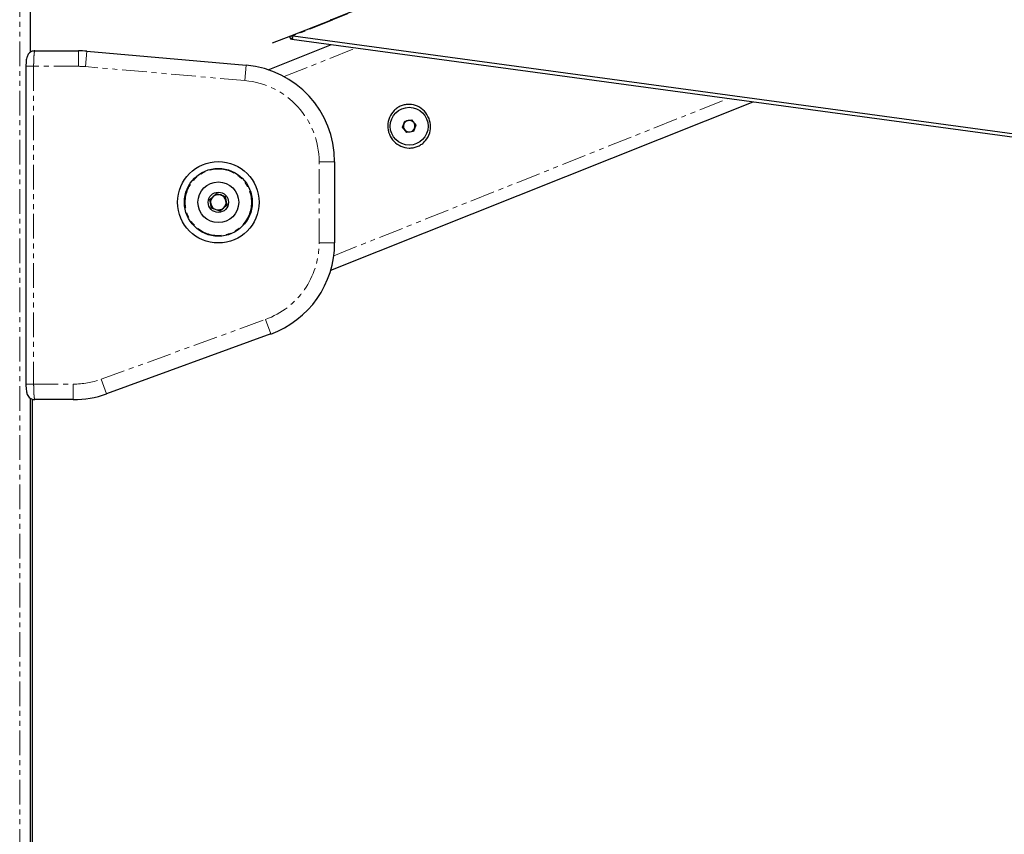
# Paper-space layout 'Wall Base Bracket' of a CAD drawing. Header units: millimetres. Extents: x 245 to 9339, y 492 to 8064.
# Tile 14 of 57: x 667 to 921, y 2688 to 2899. Entities that reach past the tile are written whole.
import ezdxf

# ---------------------------------------------------------------- set-up
doc = ezdxf.new("R2010")
doc.units = ezdxf.units.MM
doc.linetypes.add('PHANTOM', pattern=[12.7, 6.35, -1.27, 1.27, -1.27, 1.27, -1.27])
doc.layers.add('COMPONENT_GEOMETRY', color=7, linetype='Continuous')
doc.styles.add('SLDTEXTSTYLE0', font='TXT', dxfattribs={"width": 0.75})
doc.dimstyles.new('SLDDIMSTYLE0', dxfattribs={"dimtxt": 50, "dimasz": 3.302, "dimexe": 0, "dimexo": 0.0625, "dimgap": 12.5, "dimtad": 0, "dimtih": 1, "dimtoh": 1, "dimdec": 0, "dimrnd": 1e-09, "dimzin": 12, "dimdsep": 46, "dimtxsty": 'SLDTEXTSTYLE0', "dimsah": 1, "dimcen": 0.09, "dimadec": 0, "dimazin": 3, "dimtfac": 1, "dimtdec": 0, "dimtofl": 0, "dimtmove": 0, "dimatfit": 3, "dimfxl": 1, "dimfrac": 2, "dimtolj": 1, "dimtzin": 12, "dimarcsym": 0})
doc.dimstyles.new('SLDDIMSTYLE2', dxfattribs={"dimtxt": 3.175, "dimasz": 3.302, "dimexe": 0, "dimexo": 0.0625, "dimgap": 0.79375, "dimtad": 0, "dimtih": 1, "dimtoh": 1, "dimdec": 1, "dimrnd": 1e-09, "dimzin": 12, "dimdsep": 46, "dimtxsty": 'SLDTEXTSTYLE0', "dimsah": 1, "dimcen": 0.09, "dimadec": 0, "dimazin": 3, "dimtfac": 1, "dimtdec": 1, "dimtofl": 0, "dimtmove": 0, "dimatfit": 3, "dimfxl": 1, "dimfrac": 2, "dimtolj": 1, "dimtzin": 12, "dimarcsym": 0})

# ---------------------------------------------------------------- blocks, each defined once
blk = doc.blocks.new('_D_21')
at = {"layer": 'COMPONENT_GEOMETRY', "color": 7}
for p, q in [((4545.08, 2838.73), (4868.32, 2838.73)), ((4865.15, 2838.73), (4865.15, 1750.17)), ((4865.15, 656.56), (4865.15, 1745.13)), ((713.95, 656.56), (4868.32, 656.56))]:
    blk.add_line(p, q, dxfattribs=at)
for points in [[(4865.15, 2838.73), (4864.64, 2835.43), (4865.65, 2835.43)], [(4865.15, 656.56), (4865.65, 659.87), (4864.64, 659.87)]]:
    blk.add_solid(points, dxfattribs=at)
at = {"layer": 'COMPONENT_GEOMETRY', "color": 7, "insert": (4858.69, 1749.22), "char_height": 3.175, "attachment_point": 1, "style": 'SLDTEXTSTYLE0'}
blk.add_mtext('2182.2', dxfattribs=at)
blk = doc.blocks.new('_D_23')
at = {"layer": 'COMPONENT_GEOMETRY', "color": 7}
for p, q in [((4544.13, 2838.25), (4544.13, 979.41)), ((713.18, 669.33), (713.18, 985.76)), ((713.18, 982.58), (2554.77, 982.58)), ((4544.13, 982.58), (2702.55, 982.58))]:
    blk.add_line(p, q, dxfattribs=at)
for points in [[(713.18, 982.58), (716.49, 982.08), (716.49, 983.09)], [(4544.13, 982.58), (4540.83, 983.09), (4540.83, 982.08)]]:
    blk.add_solid(points, dxfattribs=at)
at = {"layer": 'COMPONENT_GEOMETRY', "color": 7, "insert": (2554.77, 1007.35), "char_height": 50, "attachment_point": 1, "style": 'SLDTEXTSTYLE0'}
blk.add_mtext('3831', dxfattribs=at)

psp = doc.layouts.new('Wall Base Bracket')

# ---------------------------------------------------------------- linework, layer by layer
at = {"color": 8, "linetype": 'PHANTOM', "lineweight": 18}
for p, q in [((667.34, 3566.06), (667.34, 692.06)), ((670.16, 2890.21), (670.16, 3476.11)), ((763.79, 2904.81), (747.67, 2898.39)), ((748.07, 2898.43), (737.89, 2894.45)), ((682.48, 2886.56), (682.48, 2890.56)), ((684.31, 2886.48), (684.66, 2890.46)), ((735.56, 2883.9), (754.15, 2891.31)), ((668.94, 2886.56), (670.94, 2886.56)), ((670.94, 2886.56), (670.94, 2804.56)), ((682.48, 2886.56), (670.94, 2886.56)), ((725.41, 2882.88), (684.31, 2886.48)), ((725.41, 2882.88), (725.76, 2886.87)), ((748.36, 2837.7), (850.12, 2878.27)), ((744.58, 2840.99), (744.58, 2861.96)), ((744.58, 2861.96), (748.58, 2861.96)), ((744.58, 2840.99), (748.58, 2840.99)), ((688.35, 2805.82), (730.76, 2821.26)), ((730.76, 2821.26), (732.13, 2817.5)), ((668.94, 2804.56), (670.94, 2804.56)), ((670.94, 2804.56), (681.17, 2804.56)), ((681.17, 2804.56), (681.17, 2800.56)), ((688.35, 2805.82), (689.72, 2802.06)), ((670.16, 692.06), (670.16, 2800.89))]:
    psp.add_line(p, q, dxfattribs=at)
at = {"color": 7, "linetype": 'Continuous', "lineweight": 25}
for p, q in [((670.17, 2890.22), (670.17, 3476.11)), ((747.64, 2898.59), (763.53, 2904.93)), ((747.52, 2898.4), (737.23, 2894.38)), ((737.23, 2894.38), (732.5, 2892.53)), ((737.52, 2894.46), (736.97, 2894.24)), ((736.97, 2894.24), (737.23, 2894.38)), ((736.97, 2894.24), (737.19, 2893.62)), ((737.78, 2893.85), (737.19, 2893.62)), ((737.19, 2893.62), (737.55, 2893.57)), ((737.19, 2893.62), (737.55, 2893.57)), ((737.78, 2893.85), (737.52, 2894.46)), ((737.89, 2894.45), (737.52, 2894.46)), ((737.55, 2893.57), (1130.27, 2840.2)), ((737.89, 2894.45), (1130.94, 2841.03)), ((670.58, 2890.56), (671.26, 2890.56)), ((671.26, 2890.56), (682.48, 2890.56)), ((684.66, 2890.46), (725.76, 2886.87)), ((731.47, 2885.68), (747.76, 2892.18)), ((668.94, 2886.56), (668.94, 2804.56)), ((747.57, 2833.97), (856.5, 2877.4)), ((766.1, 2870.83), (766.71, 2872.45)), ((766.71, 2872.45), (768.42, 2872.72)), ((768.42, 2872.72), (769.52, 2871.38)), ((767.19, 2869.49), (766.1, 2870.83)), ((769.52, 2871.38), (768.9, 2869.76)), ((768.9, 2869.76), (767.19, 2869.49)), ((748.58, 2861.96), (748.58, 2840.99)), ((716.38, 2852.2), (718.11, 2853.74)), ((716.85, 2849.94), (716.38, 2852.2)), ((716.5, 2851.65), (716.89, 2852.65)), ((717.69, 2853.37), (718.75, 2853.52)), ((718.11, 2853.74), (720.3, 2853.01)), ((719.77, 2853.19), (720.44, 2852.35)), ((720.3, 2853.01), (720.77, 2850.75)), ((717.38, 2849.76), (716.72, 2850.6)), ((719.05, 2849.22), (716.85, 2849.94)), ((719.46, 2849.59), (718.4, 2849.43)), ((720.77, 2850.75), (719.05, 2849.22)), ((720.66, 2851.3), (720.26, 2850.3)), ((732.13, 2817.5), (689.72, 2802.06)), ((670.17, 692.06), (670.17, 2800.89)), ((670.58, 2800.56), (671.26, 2800.56)), ((670.58, 2800.56), (670.58, 2494.47)), ((681.17, 2800.56), (671.26, 2800.56))]:
    psp.add_line(p, q, dxfattribs=at)
at = {"color": 7, "linetype": 'Continuous', "lineweight": 25, "flags": 128}
psp.add_lwpolyline([(737.55, 2893.57), (737.66, 2893.71), (737.78, 2893.85)], dxfattribs=at)
at = {"color": 7, "linetype": 'Continuous', "lineweight": 25}
for centre, radius in [((767.81, 2871.11), 4.88), ((718.58, 2851.48), 10.5), ((718.58, 2851.48), 8.75), ((718.58, 2851.48), 5.25), ((718.58, 2851.48), 2.62)]:
    psp.add_circle(centre, radius, dxfattribs=at)
at = {"color": 8, "linetype": 'PHANTOM', "lineweight": 18}
psp.add_circle((718.58, 2851.48), 8.55, dxfattribs=at)
at = {"color": 7, "linetype": 'Continuous', "lineweight": 25}
for centre, radius, start, end in [((747.72, 2898.41), 0.2, 111.7387, 181.7147), ((682.48, 2865.56), 25, 85, 90), ((723.58, 2861.96), 25, 0, 85), ((767.81, 2871.11), 1.5, 99.1637, 159.1637), ((767.81, 2871.11), 1.5, 39.1637, 99.1637), ((767.81, 2871.11), 1.5, 159.1637, 219.1637), ((767.81, 2871.11), 1.5, 219.1637, 279.1637), ((767.81, 2871.11), 1.5, 279.1637, 339.1637), ((767.81, 2871.11), 1.5, 339.1637, 39.1637), ((718.58, 2851.48), 2, 131.7678, 191.7678), ((718.58, 2851.48), 2, 71.7678, 131.7678), ((718.58, 2851.48), 2, 11.7678, 71.7678), ((718.58, 2851.48), 2, 191.7678, 251.7678), ((718.58, 2851.48), 2, 251.7678, 311.7678), ((718.58, 2851.48), 2, 311.7678, 11.7678), ((723.58, 2840.99), 25, 290, 0), ((681.17, 2825.56), 25, 270, 290)]:
    psp.add_arc(centre, radius, start, end, dxfattribs=at)
at = {"color": 8, "linetype": 'PHANTOM', "lineweight": 18}
for centre, start, end in [((682.48, 2865.56), 85, 90), ((723.58, 2861.96), 0, 85), ((723.58, 2840.99), 290, 0), ((681.17, 2825.56), 270, 290)]:
    psp.add_arc(centre, 21, start, end, dxfattribs=at)
at = {"color": 7, "linetype": 'Continuous', "lineweight": 25}
for points, knots in [([(671.22, 2890.54), (671.18, 2890.54), (670.9, 2890.58), (670.42, 2890.41), (669.91, 2890.08), (669.55, 2889.68), (669.31, 2889.25), (669.15, 2888.78), (669.04, 2888.2), (668.96, 2887.44), (668.95, 2886.84), (668.95, 2886.56)], [0, 0, 0, 0, 0.020938, 0.152093, 0.258549, 0.353979, 0.445773, 0.548323, 0.685456, 0.848426, 1, 1, 1, 1]), ([(772.92, 2873.14), (773.11, 2872.43), (773.51, 2871), (773.03, 2868.79), (772, 2867.24), (770.87, 2866.33), (769.91, 2865.83), (768.87, 2865.53), (767.42, 2865.42), (765.61, 2865.83), (763.78, 2867.12), (762.56, 2869.02), (762.14, 2871.23), (762.58, 2873.42), (763.61, 2874.97), (764.74, 2875.88), (765.71, 2876.38), (766.75, 2876.68), (768.2, 2876.79), (770, 2876.38), (771.87, 2875.1), (772.57, 2873.8), (772.92, 2873.14)], [0, 0, 0, 0, 0.063125, 0.125872, 0.188039, 0.218977, 0.250026, 0.2809, 0.311978, 0.374046, 0.436741, 0.500168, 0.563277, 0.625955, 0.688045, 0.719143, 0.750062, 0.781026, 0.812104, 0.874212, 0.936896, 1, 1, 1, 1]), ([(668.94, 2804.56), (668.94, 2804.55), (668.94, 2804.23), (668.97, 2803.6), (669.07, 2802.71), (669.22, 2802.05), (669.57, 2801.38), (670.05, 2800.91), (670.64, 2800.6), (671.07, 2800.59), (671.26, 2800.58)], [0, 0, 0, 0, 0.0050463, 0.1662554, 0.3338716, 0.5366517, 0.6556729, 0.7720219, 0.8990224, 1, 1, 1, 1])]:
    psp.add_open_spline(points, degree=3, knots=knots, dxfattribs=at)
at = {"color": 8, "linetype": 'PHANTOM', "lineweight": 18}
for points, knots in [([(671.26, 2890.56), (671.22, 2890.51), (671.15, 2890.42), (671.06, 2889.72), (670.99, 2888.68), (670.95, 2887.56), (670.94, 2886.83), (670.94, 2886.56)], [0, 0, 0, 0, 0.2171018, 0.4345767, 0.6516265, 0.8667474, 1, 1, 1, 1]), ([(670.94, 2804.56), (670.95, 2804.11), (670.95, 2803.22), (671.01, 2802.03), (671.09, 2801.13), (671.18, 2800.63), (671.24, 2800.58), (671.26, 2800.56)], [0, 0, 0, 0, 0.2122436, 0.4240221, 0.6364538, 0.8509534, 1, 1, 1, 1])]:
    psp.add_open_spline(points, degree=3, knots=knots, dxfattribs=at)

# ---------------------------------------------------------------- dimensions: what is measured, and where the dimension line sits
at = {"layer": 'COMPONENT_GEOMETRY', "color": 7}
dim = psp.add_linear_dim(base=(4544.13, 982.58), p1=(713.18, 668.06), p2=(4544.13, 2839.52), dimstyle='SLDDIMSTYLE0', dxfattribs=at)
dim.commit()
dim.dimension.update_dxf_attribs({"geometry": '_D_23', "text_midpoint": (2628.66, 982.58), "dimtype": 160})
dim = psp.add_linear_dim(base=(4865.15, 656.56), p1=(4543.81, 2838.73), p2=(712.68, 656.56), angle=90, dimstyle='SLDDIMSTYLE2', dxfattribs=at)
dim.commit()
dim.dimension.update_dxf_attribs({"geometry": '_D_21', "text_midpoint": (4865.15, 1747.65), "dimtype": 160})

doc.saveas('drawing.dxf')
